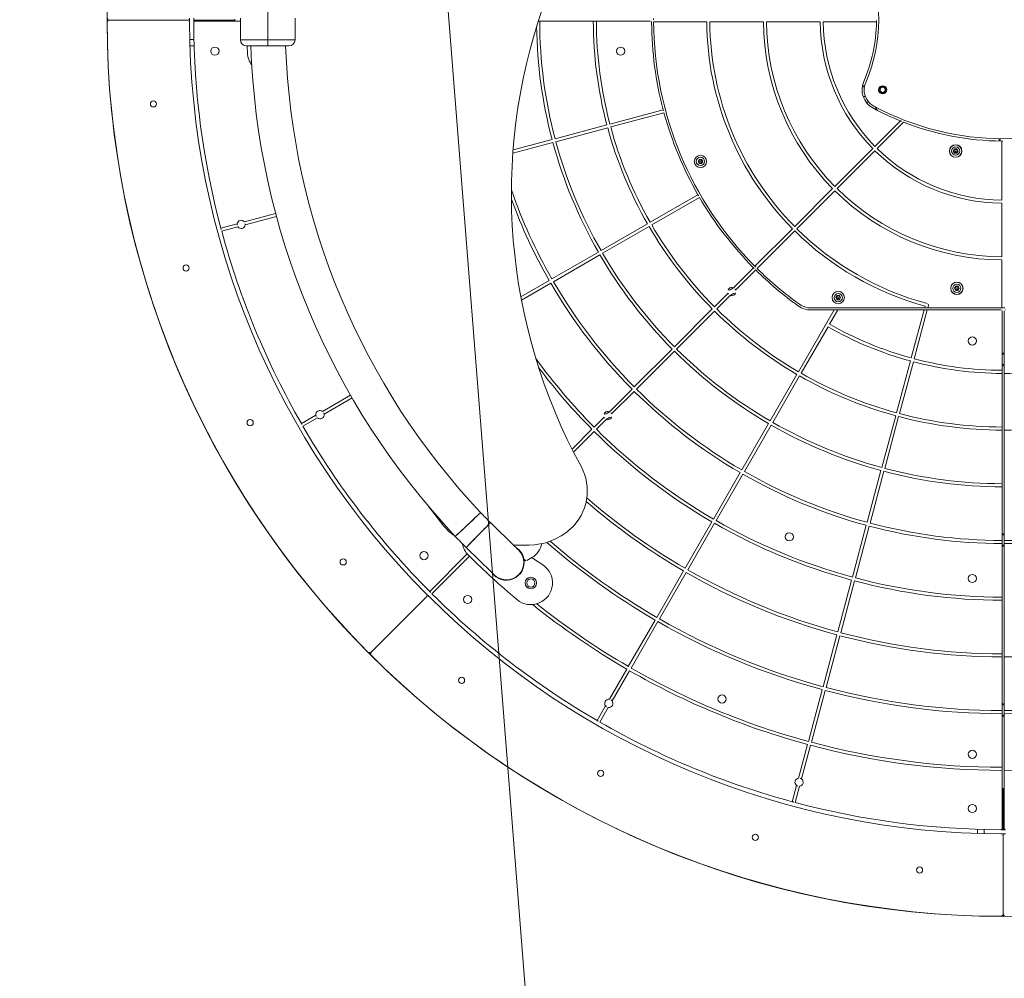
# Model space of a CAD drawing. Extents: x 5459245 to 5462690, y 5971016 to 5972523.
# Tile 25 of 198: x 5462446.367 to 5462447.322, y 5972203.634 to 5972204.564. Entities that reach past the tile are written whole.
import ezdxf

# ---------------------------------------------------------------- set-up
doc = ezdxf.new("R2010")
doc.units = 0
doc.linetypes.add('8', pattern=[0.5, 0.25, -0.25])
doc.layers.add('A_MAŁA ARCHITEKTURA', color=195, linetype='CONTINUOUS', lineweight=9)
doc.layers.add('ADT CCTV', color=102, linetype='CONTINUOUS')

# ---------------------------------------------------------------- blocks, each defined once
blk = doc.blocks.new('A770198')
at = {"layer": 'ADT CCTV', "color": 140, "lineweight": 9}
blk.add_line((0.16406, 15.90894), (26.16758, 15.89408), dxfattribs=at)
blk = doc.blocks.new('G$CFAE608CC')
at = {"layer": 'ADT CCTV', "rotation": 90}
blk.add_blockref('A770198', (38.08383, 0), dxfattribs=at)

msp = doc.modelspace()

# ---------------------------------------------------------------- linework, layer by layer
at = {"layer": 'A_MAŁA ARCHITEKTURA'}
for p, q in [((5462446.60759, 5972204.58217), (5462446.60759, 5972204.54416)), ((5462446.52971, 5972204.56317), (5462446.45369, 5972204.56317)), ((5462446.53172, 5972204.56516), (5462446.53172, 5972204.56117)), ((5462446.53572, 5972204.56517), (5462446.53571, 5972204.56317)), ((5462446.53571, 5972204.56317), (5462446.53572, 5972204.56116)), ((5462446.57573, 5972204.56317), (5462446.53571, 5972204.56317)), ((5462446.58114, 5972204.56217), (5462446.53672, 5972204.56217)), ((5462446.57573, 5972204.56317), (5462446.57573, 5972204.56417)), ((5462446.57573, 5972204.56217), (5462446.57573, 5972204.56317)), ((5462446.58108, 5972204.56117), (5462446.58108, 5972204.54416)), ((5462446.6341, 5972204.54416), (5462446.6341, 5972204.56119)), ((5462446.86997, 5972204.56217), (5462446.87133, 5972204.56217)), ((5462446.92335, 5972204.56217), (5462446.87133, 5972204.56217)), ((5462446.92335, 5972204.56217), (5462446.92635, 5972204.56217)), ((5462446.97887, 5972204.56217), (5462446.92635, 5972204.56217)), ((5462447.03339, 5972204.56167), (5462446.98187, 5972204.56167)), ((5462447.08841, 5972204.56167), (5462447.03639, 5972204.56167)), ((5462447.14343, 5972204.56167), (5462447.09141, 5972204.56167)), ((5462447.198, 5972204.56167), (5462447.14643, 5972204.56167)), ((5462446.53193, 5972204.54456), (5462446.53593, 5972204.54456)), ((5462446.60759, 5972204.54416), (5462446.58108, 5972204.54416)), ((5462446.60759, 5972204.54416), (5462446.60759, 5972204.53816)), ((5462446.6341, 5972204.54416), (5462446.60759, 5972204.54416)), ((5462446.53211, 5972204.53816), (5462446.53611, 5972204.53816)), ((5462446.58765, 5972204.53816), (5462446.58792, 5972204.53128)), ((5462447.18611, 5972204.49741), (5462447.18463, 5972204.50053)), ((5462447.1854, 5972204.48835), (5462447.18716, 5972204.48937)), ((5462447.1884, 5972204.48315), (5462447.19016, 5972204.48417)), ((5462446.99111, 5972204.47633), (5462446.93941, 5972204.46248)), ((5462446.99188, 5972204.47343), (5462446.94019, 5972204.45958)), ((5462447.22115, 5972204.46545), (5462447.1965, 5972204.4408)), ((5462446.93651, 5972204.4617), (5462446.88627, 5972204.44824)), ((5462446.93729, 5972204.4588), (5462446.88704, 5972204.44534)), ((5462447.22418, 5972204.46424), (5462447.19862, 5972204.43868)), ((5462446.88337, 5972204.44746), (5462446.84553, 5972204.43732)), ((5462447.31699, 5972204.44824), (5462447.31699, 5972204.44596)), ((5462447.31799, 5972204.44822), (5462447.31799, 5972204.44595)), ((5462447.31949, 5972204.44594), (5462447.31949, 5972204.38861)), ((5462446.88415, 5972204.44456), (5462446.84529, 5972204.43415)), ((5462447.19438, 5972204.43868), (5462447.15759, 5972204.40189)), ((5462447.1965, 5972204.43656), (5462447.15971, 5972204.39977)), ((5462447.27364, 5972204.43827), (5462447.27249, 5972204.43626)), ((5462447.27249, 5972204.43626), (5462447.27364, 5972204.43426)), ((5462447.27595, 5972204.43827), (5462447.27364, 5972204.43827)), ((5462447.27711, 5972204.43626), (5462447.27595, 5972204.43827)), ((5462447.27595, 5972204.43426), (5462447.27711, 5972204.43626)), ((5462447.02609, 5972204.42819), (5462447.02493, 5972204.42619)), ((5462447.0284, 5972204.42819), (5462447.02609, 5972204.42819)), ((5462447.02955, 5972204.42619), (5462447.0284, 5972204.42819)), ((5462447.27364, 5972204.43426), (5462447.27595, 5972204.43426)), ((5462447.02493, 5972204.42619), (5462447.02609, 5972204.42419)), ((5462447.02609, 5972204.42419), (5462447.0284, 5972204.42419)), ((5462447.0284, 5972204.42419), (5462447.02955, 5972204.42619)), ((5462447.15547, 5972204.39977), (5462447.11869, 5972204.36299)), ((5462447.02482, 5972204.39391), (5462446.97847, 5972204.36715)), ((5462447.02632, 5972204.39131), (5462446.97997, 5972204.36455)), ((5462447.15759, 5972204.39765), (5462447.12081, 5972204.36087)), ((5462447.31949, 5972204.38561), (5462447.31949, 5972204.33359)), ((5462446.61523, 5972204.37561), (5462446.58499, 5972204.36751)), ((5462446.61601, 5972204.37271), (5462446.58577, 5972204.36461)), ((5462446.57783, 5972204.36559), (5462446.56209, 5972204.36137)), ((5462446.5786, 5972204.36269), (5462446.56286, 5972204.35847)), ((5462446.97588, 5972204.36565), (5462446.93083, 5972204.33964)), ((5462446.97738, 5972204.36305), (5462446.93233, 5972204.33704)), ((5462447.11657, 5972204.36087), (5462447.08014, 5972204.32444)), ((5462447.11869, 5972204.35875), (5462447.08226, 5972204.32232)), ((5462446.92823, 5972204.33814), (5462446.88318, 5972204.31213)), ((5462446.92973, 5972204.33554), (5462446.88468, 5972204.30953)), ((5462447.07872, 5972204.32302), (5462447.05927, 5972204.30357)), ((5462447.31949, 5972204.33059), (5462447.31949, 5972204.28407)), ((5462447.08084, 5972204.3209), (5462447.06139, 5972204.30145)), ((5462446.88058, 5972204.31063), (5462446.85304, 5972204.29473)), ((5462446.88208, 5972204.30803), (5462446.85363, 5972204.29161)), ((5462447.27482, 5972204.30508), (5462447.27366, 5972204.30308)), ((5462447.27366, 5972204.30308), (5462447.27482, 5972204.30108)), ((5462447.27713, 5972204.30508), (5462447.27482, 5972204.30508)), ((5462447.27828, 5972204.30308), (5462447.27713, 5972204.30508)), ((5462447.27713, 5972204.30108), (5462447.27828, 5972204.30308)), ((5462447.05402, 5972204.29832), (5462447.04088, 5972204.28518)), ((5462447.05615, 5972204.2962), (5462447.043, 5972204.28306)), ((5462447.15978, 5972204.29607), (5462447.15862, 5972204.29407)), ((5462447.15862, 5972204.29407), (5462447.15978, 5972204.29207)), ((5462447.16209, 5972204.29607), (5462447.15978, 5972204.29607)), ((5462447.16324, 5972204.29407), (5462447.16209, 5972204.29607)), ((5462447.16209, 5972204.29207), (5462447.16324, 5972204.29407)), ((5462447.27482, 5972204.30108), (5462447.27713, 5972204.30108)), ((5462447.24465, 5972204.28407), (5462447.13438, 5972204.28407)), ((5462447.15978, 5972204.29207), (5462447.16209, 5972204.29207)), ((5462447.2451, 5972204.28576), (5462447.24465, 5972204.28407)), ((5462447.24465, 5972204.28407), (5462447.24776, 5972204.28407)), ((5462447.24836, 5972204.28633), (5462447.24776, 5972204.28407)), ((5462447.31949, 5972204.28407), (5462447.24776, 5972204.28407)), ((5462447.31949, 5972204.28407), (5462447.32249, 5972204.28407)), ((5462447.03876, 5972204.28306), (5462447.00197, 5972204.24627)), ((5462447.04088, 5972204.28094), (5462447.0041, 5972204.24415)), ((5462447.15696, 5972204.28207), (5462447.12237, 5972204.22215)), ((5462447.13438, 5972204.28207), (5462447.15696, 5972204.28207)), ((5462447.16043, 5972204.28207), (5462447.15248, 5972204.2683)), ((5462447.15696, 5972204.28207), (5462447.16043, 5972204.28207)), ((5462447.16043, 5972204.28207), (5462447.24411, 5972204.28207)), ((5462447.24411, 5972204.28207), (5462447.23164, 5972204.23551)), ((5462447.24722, 5972204.28207), (5462447.23454, 5972204.23474)), ((5462447.24411, 5972204.28207), (5462447.24722, 5972204.28207)), ((5462447.24722, 5972204.28207), (5462447.31899, 5972204.28207)), ((5462447.31999, 5972204.22355), (5462447.31999, 5972204.28107)), ((5462447.32199, 5972204.28107), (5462447.32199, 5972204.22355)), ((5462447.15098, 5972204.2657), (5462447.12497, 5972204.22065)), ((5462446.99985, 5972204.24415), (5462446.96307, 5972204.20737)), ((5462447.00197, 5972204.24203), (5462446.96519, 5972204.20525)), ((5462447.32199, 5972204.24005), (5462447.31999, 5972204.24005)), ((5462447.31999, 5972204.23905), (5462447.32199, 5972204.23905)), ((5462447.23086, 5972204.23261), (5462447.2174, 5972204.18237)), ((5462447.23376, 5972204.23184), (5462447.2203, 5972204.18159)), ((5462447.31999, 5972204.22905), (5462447.32199, 5972204.22905)), ((5462447.31999, 5972204.22805), (5462447.32199, 5972204.22805)), ((5462447.12087, 5972204.21955), (5462447.09486, 5972204.17451)), ((5462447.12347, 5972204.21805), (5462447.09746, 5972204.17301)), ((5462447.31999, 5972204.22355), (5462447.31999, 5972204.22055)), ((5462447.31999, 5972204.16853), (5462447.31999, 5972204.22055)), ((5462447.32199, 5972204.22355), (5462447.32199, 5972204.22055)), ((5462447.32199, 5972204.22055), (5462447.32199, 5972204.16853)), ((5462446.68782, 5972204.19934), (5462446.66071, 5972204.18369)), ((5462446.96095, 5972204.20525), (5462446.93899, 5972204.18329)), ((5462446.96307, 5972204.20313), (5462446.94111, 5972204.18117)), ((5462446.68932, 5972204.19674), (5462446.66221, 5972204.18109)), ((5462446.65428, 5972204.17998), (5462446.64017, 5972204.17183)), ((5462447.21662, 5972204.17947), (5462447.20316, 5972204.12922)), ((5462447.21952, 5972204.17869), (5462447.20606, 5972204.12845)), ((5462446.65579, 5972204.17738), (5462446.64167, 5972204.16923)), ((5462446.93374, 5972204.17805), (5462446.92416, 5972204.16847)), ((5462446.93587, 5972204.17592), (5462446.92629, 5972204.16634)), ((5462447.09336, 5972204.17191), (5462447.06735, 5972204.12686)), ((5462447.09596, 5972204.17041), (5462447.06995, 5972204.12536)), ((5462446.92204, 5972204.16634), (5462446.90277, 5972204.14707)), ((5462446.92416, 5972204.16422), (5462446.9042, 5972204.14426)), ((5462447.31999, 5972204.16853), (5462447.31999, 5972204.16553)), ((5462447.31999, 5972204.11351), (5462447.31999, 5972204.16553)), ((5462447.32199, 5972204.16853), (5462447.32199, 5972204.16553)), ((5462447.32199, 5972204.16553), (5462447.32199, 5972204.11351)), ((5462447.06585, 5972204.12426), (5462447.03984, 5972204.07921)), ((5462447.06845, 5972204.12276), (5462447.04244, 5972204.07771)), ((5462447.20238, 5972204.12632), (5462447.18892, 5972204.07608)), ((5462447.20528, 5972204.12555), (5462447.19182, 5972204.0753)), ((5462447.31999, 5972204.11351), (5462447.31999, 5972204.11051)), ((5462447.32199, 5972204.11351), (5462447.32199, 5972204.11051)), ((5462447.31999, 5972204.05849), (5462447.31999, 5972204.11051)), ((5462447.32199, 5972204.11051), (5462447.32199, 5972204.05849)), ((5462447.03834, 5972204.07661), (5462447.01233, 5972204.03156)), ((5462447.04094, 5972204.07511), (5462447.01493, 5972204.03006)), ((5462447.18814, 5972204.07318), (5462447.17468, 5972204.02293)), ((5462447.19104, 5972204.0724), (5462447.17758, 5972204.02216)), ((5462447.32199, 5972204.06499), (5462447.31999, 5972204.06499)), ((5462447.31999, 5972204.06399), (5462447.32199, 5972204.06399)), ((5462446.86083, 5972204.05405), (5462446.84588, 5972204.05405)), ((5462447.31999, 5972204.05849), (5462447.31999, 5972204.05549)), ((5462447.31999, 5972204.00347), (5462447.31999, 5972204.05549)), ((5462447.31999, 5972204.05399), (5462447.32199, 5972204.05399)), ((5462447.32199, 5972204.05849), (5462447.32199, 5972204.05549)), ((5462447.32199, 5972204.05549), (5462447.32199, 5972204.00347)), ((5462446.80112, 5972204.04542), (5462446.76466, 5972204.00896)), ((5462447.31999, 5972204.05299), (5462447.32199, 5972204.05299)), ((5462446.8032, 5972204.04326), (5462446.76678, 5972204.00684)), ((5462446.85895, 5972204.03907), (5462446.86377, 5972204.04189)), ((5462447.01083, 5972204.02896), (5462446.98482, 5972203.98391)), ((5462447.01343, 5972204.02746), (5462446.98742, 5972203.98241)), ((5462446.83594, 5972204.02062), (5462446.8365, 5972204.02012)), ((5462446.84068, 5972204.02042), (5462446.84109, 5972204.02006)), ((5462447.1739, 5972204.02003), (5462447.16044, 5972203.96979)), ((5462447.1768, 5972204.01926), (5462447.16334, 5972203.96901)), ((5462446.76148, 5972204.00648), (5462446.7643, 5972204.00366)), ((5462446.76147, 5972204.00365), (5462446.70771, 5972203.94989)), ((5462447.31999, 5972204.00347), (5462447.31999, 5972204.00047)), ((5462447.31999, 5972203.94845), (5462447.31999, 5972204.00047)), ((5462447.32199, 5972204.00347), (5462447.32199, 5972204.00047)), ((5462447.32199, 5972204.00047), (5462447.32199, 5972203.94845)), ((5462446.98332, 5972203.98131), (5462446.95731, 5972203.93626)), ((5462446.98592, 5972203.97981), (5462446.95991, 5972203.93476)), ((5462447.15966, 5972203.96689), (5462447.1462, 5972203.91664)), ((5462447.16256, 5972203.96611), (5462447.1491, 5972203.91587)), ((5462447.31999, 5972203.94845), (5462447.31999, 5972203.94545)), ((5462447.31999, 5972203.89343), (5462447.31999, 5972203.94545)), ((5462447.32199, 5972203.94845), (5462447.32199, 5972203.94545)), ((5462447.32199, 5972203.94545), (5462447.32199, 5972203.89343)), ((5462446.95581, 5972203.93367), (5462446.93891, 5972203.90439)), ((5462446.95841, 5972203.93217), (5462446.94151, 5972203.90289)), ((5462447.14542, 5972203.91375), (5462447.13196, 5972203.8635)), ((5462447.14832, 5972203.91297), (5462447.13486, 5972203.86272)), ((5462446.9352, 5972203.89796), (5462446.92705, 5972203.88385)), ((5462446.9378, 5972203.89646), (5462446.92965, 5972203.88235)), ((5462447.32199, 5972203.89994), (5462447.31999, 5972203.89994)), ((5462447.31999, 5972203.89894), (5462447.32199, 5972203.89894)), ((5462447.31999, 5972203.89343), (5462447.31999, 5972203.89043)), ((5462447.32199, 5972203.89343), (5462447.32199, 5972203.89043)), ((5462447.31999, 5972203.83842), (5462447.31999, 5972203.89043)), ((5462447.31999, 5972203.88893), (5462447.32199, 5972203.88893)), ((5462447.31999, 5972203.88793), (5462447.32199, 5972203.88793)), ((5462447.32199, 5972203.89043), (5462447.32199, 5972203.83842)), ((5462447.13118, 5972203.8606), (5462447.12243, 5972203.82795)), ((5462447.13408, 5972203.85982), (5462447.12533, 5972203.82717)), ((5462447.31999, 5972203.83842), (5462447.31999, 5972203.83541)), ((5462447.31999, 5972203.7789), (5462447.31999, 5972203.83541)), ((5462447.32199, 5972203.83842), (5462447.32199, 5972203.83541)), ((5462447.32199, 5972203.83541), (5462447.32199, 5972203.7789)), ((5462447.12051, 5972203.82078), (5462447.1163, 5972203.80504)), ((5462447.12341, 5972203.82001), (5462447.11919, 5972203.80426)), ((5462447.32099, 5972203.81791), (5462447.31999, 5972203.81791)), ((5462447.32099, 5972203.81791), (5462447.32099, 5972203.77789)), ((5462447.32199, 5972203.81791), (5462447.32099, 5972203.81791)), ((5462447.29598, 5972203.77829), (5462447.29598, 5972203.77429)), ((5462447.30238, 5972203.77811), (5462447.30238, 5972203.77411)), ((5462447.31898, 5972203.7779), (5462447.32099, 5972203.77789)), ((5462447.32099, 5972203.77789), (5462447.32299, 5972203.7779)), ((5462447.31899, 5972203.77389), (5462447.32298, 5972203.77389)), ((5462447.32099, 5972203.77189), (5462447.32099, 5972203.69587))]:
    msp.add_line(p, q, dxfattribs=at)
at = {"layer": 'A_MAŁA ARCHITEKTURA', "flags": 128}
for points in [[(5462446.57573, 5972204.56417), (5462446.57573, 5972204.56317), (5462446.57573, 5972204.56217)], [(5462447.19914, 5972204.47559), (5462447.19778, 5972204.47752), (5462447.19664, 5972204.47918)], [(5462446.77846, 5972204.07242), (5462446.76852, 5972204.08488), (5462446.76282, 5972204.0923)], [(5462446.78949, 5972204.06239), (5462446.78962, 5972204.06251), (5462446.79001, 5972204.06288), (5462446.79065, 5972204.06348), (5462446.79152, 5972204.06431), (5462446.79262, 5972204.06534), (5462446.79391, 5972204.06655), (5462446.79537, 5972204.06793), (5462446.79696, 5972204.06943), (5462446.79865, 5972204.07102), (5462446.80041, 5972204.07268), (5462446.8022, 5972204.07437), (5462446.80398, 5972204.07605), (5462446.80572, 5972204.07768), (5462446.80737, 5972204.07923), (5462446.80889, 5972204.08067), (5462446.81027, 5972204.08197), (5462446.81147, 5972204.0831), (5462446.81245, 5972204.08403), (5462446.81321, 5972204.08474), (5462446.81373, 5972204.08523), (5462446.81399, 5972204.08548), (5462446.81402, 5972204.08551)], [(5462446.81402, 5972204.08551), (5462446.81389, 5972204.08538), (5462446.8135, 5972204.08502), (5462446.81286, 5972204.08441), (5462446.81199, 5972204.08359), (5462446.81089, 5972204.08256), (5462446.8096, 5972204.08134), (5462446.80815, 5972204.07997), (5462446.80655, 5972204.07847), (5462446.80486, 5972204.07687), (5462446.8031, 5972204.07521), (5462446.80131, 5972204.07353), (5462446.79953, 5972204.07185), (5462446.79779, 5972204.07022), (5462446.79615, 5972204.06866), (5462446.79462, 5972204.06722), (5462446.79324, 5972204.06593), (5462446.79205, 5972204.0648), (5462446.79106, 5972204.06387), (5462446.7903, 5972204.06315), (5462446.78978, 5972204.06267), (5462446.78952, 5972204.06242), (5462446.78949, 5972204.06239)], [(5462446.80004, 5972204.05166), (5462446.80016, 5972204.05179), (5462446.80054, 5972204.05217), (5462446.80115, 5972204.0528), (5462446.80199, 5972204.05366), (5462446.80304, 5972204.05474), (5462446.80428, 5972204.05601), (5462446.80567, 5972204.05744), (5462446.8072, 5972204.05901), (5462446.80883, 5972204.06068), (5462446.81052, 5972204.06241), (5462446.81223, 5972204.06417), (5462446.81394, 5972204.06592), (5462446.8156, 5972204.06763), (5462446.81718, 5972204.06925), (5462446.81865, 5972204.07075), (5462446.81997, 5972204.07211), (5462446.82112, 5972204.07328), (5462446.82206, 5972204.07425), (5462446.82279, 5972204.075), (5462446.82329, 5972204.07551), (5462446.82354, 5972204.07577), (5462446.82357, 5972204.0758)], [(5462446.82357, 5972204.0758), (5462446.82344, 5972204.07567), (5462446.82307, 5972204.07529), (5462446.82246, 5972204.07466), (5462446.82162, 5972204.0738), (5462446.82057, 5972204.07272), (5462446.81933, 5972204.07145), (5462446.81793, 5972204.07002), (5462446.8164, 5972204.06845), (5462446.81478, 5972204.06678), (5462446.81309, 5972204.06505), (5462446.81137, 5972204.06329), (5462446.80967, 5972204.06154), (5462446.808, 5972204.05983), (5462446.80642, 5972204.05821), (5462446.80496, 5972204.05671), (5462446.80364, 5972204.05535), (5462446.80249, 5972204.05418), (5462446.80154, 5972204.0532), (5462446.80081, 5972204.05246), (5462446.80032, 5972204.05195), (5462446.80007, 5972204.05169), (5462446.80004, 5972204.05166)], [(5462446.85079, 5972204.04926), (5462446.85066, 5972204.04939), (5462446.85027, 5972204.04977), (5462446.84962, 5972204.05041), (5462446.84872, 5972204.05128), (5462446.84757, 5972204.0524), (5462446.8462, 5972204.05374), (5462446.84461, 5972204.05529), (5462446.84282, 5972204.05704), (5462446.84084, 5972204.05897), (5462446.83869, 5972204.06106), (5462446.8364, 5972204.06329), (5462446.83399, 5972204.06564), (5462446.83147, 5972204.0681), (5462446.82888, 5972204.07062), (5462446.82624, 5972204.0732), (5462446.82357, 5972204.0758)], [(5462446.80004, 5972204.05166), (5462446.8027, 5972204.04906), (5462446.80535, 5972204.04648), (5462446.80794, 5972204.04396), (5462446.81045, 5972204.0415), (5462446.81287, 5972204.03915), (5462446.81516, 5972204.03692), (5462446.81731, 5972204.03483), (5462446.81928, 5972204.0329), (5462446.82108, 5972204.03115), (5462446.82267, 5972204.0296), (5462446.82404, 5972204.02826), (5462446.82519, 5972204.02714), (5462446.82609, 5972204.02627), (5462446.82673, 5972204.02563), (5462446.82713, 5972204.02525), (5462446.82726, 5972204.02512)], [(5462446.86383, 5972204.04193), (5462446.8682, 5972204.03879), (5462446.87391, 5972204.03503)]]:
    msp.add_lwpolyline(points, dxfattribs=at)
at = {"layer": 'A_MAŁA ARCHITEKTURA', "linetype": '8', "lineweight": 25, "ltscale": 5}
msp.add_circle((5462447.32099, 5972204.56317), 2.87, dxfattribs=at)
at = {"layer": 'A_MAŁA ARCHITEKTURA'}
for centre, radius in [((5462447.32099, 5972204.56317), 0.8693), ((5462446.55631, 5972204.53316), 0.004), ((5462446.94986, 5972204.53316), 0.004), ((5462447.20403, 5972204.49564), 0.004), ((5462447.20403, 5972204.49564), 0.003), ((5462447.20403, 5972204.49564), 0.0025), ((5462446.49669, 5972204.48198), 0.003), ((5462447.2748, 5972204.43626), 0.006), ((5462447.2748, 5972204.43626), 0.00595), ((5462447.2748, 5972204.43626), 0.004), ((5462447.02724, 5972204.42619), 0.006), ((5462447.02724, 5972204.42619), 0.00595), ((5462447.02724, 5972204.42619), 0.004), ((5462446.52837, 5972204.32273), 0.003), ((5462447.27597, 5972204.30308), 0.006), ((5462447.27597, 5972204.30308), 0.00595), ((5462447.27597, 5972204.30308), 0.004), ((5462447.16093, 5972204.29407), 0.006), ((5462447.16093, 5972204.29407), 0.00595), ((5462447.16093, 5972204.29407), 0.004), ((5462447.29098, 5972204.25206), 0.004), ((5462446.5905, 5972204.17271), 0.003), ((5462447.11341, 5972204.06202), 0.004), ((5462446.75906, 5972204.04368), 0.004), ((5462446.68071, 5972204.03771), 0.003), ((5462447.29098, 5972204.02156), 0.004), ((5462446.86275, 5972204.01723), 0.0055), ((5462446.86275, 5972204.01723), 0.004), ((5462446.8015, 5972204.00124), 0.004), ((5462446.79553, 5972203.92289), 0.003), ((5462447.04823, 5972203.90467), 0.004), ((5462447.29098, 5972203.85104), 0.004), ((5462446.93054, 5972203.83268), 0.003), ((5462447.29098, 5972203.79849), 0.004), ((5462447.08055, 5972203.77054), 0.003), ((5462447.2398, 5972203.73887), 0.003)]:
    msp.add_circle(centre, radius, dxfattribs=at)
for centre, radius, start, end in [((5462447.05014, 5972204.56317), 0.15005, 336.31016, 23.68984), ((5462447.39407, 5972204.39474), 0.55019, 160.69122, 208.68506), ((5462446.45369, 5972204.56517), 0.002, 179.86782, 270), ((5462446.45369, 5972204.56117), 0.002, 90, 180.13218), ((5462447.32099, 5972204.56317), 0.8693, 180.13218, 224.86783), ((5462446.52971, 5972204.56517), 0.002, 270, 359.85512), ((5462446.52971, 5972204.56117), 0.002, 0.14488, 90), ((5462447.32099, 5972204.56317), 0.78928, 180.14488, 224.85512), ((5462446.53672, 5972204.56117), 0.001, 90, 180.14616), ((5462447.32099, 5972204.56317), 0.78527, 180.14616, 194.89053), ((5462447.32099, 5972204.56317), 0.44966, 180.12749, 194.80881), ((5462447.32099, 5972204.56317), 0.39764, 180.14413, 194.78381), ((5462447.32099, 5972204.56317), 0.39464, 180.14525, 194.78216), ((5462446.97887, 5972204.56117), 0.001, 0.33504, 90), ((5462447.32099, 5972204.56317), 0.34112, 180.33504, 194.74796), ((5462447.32099, 5972204.56317), 0.33912, 179.74646, 180.25354), ((5462447.32099, 5972204.56317), 0.33912, 180.25354, 224.74649), ((5462447.32099, 5972204.56317), 0.2876, 180.29893, 224.70108), ((5462447.32099, 5972204.56317), 0.2846, 180.30208, 224.69791), ((5462447.32099, 5972204.56317), 0.23258, 180.36966, 224.63035), ((5462447.32099, 5972204.56317), 0.22958, 180.37447, 224.62549), ((5462447.32099, 5972204.56317), 0.17756, 180.48419, 224.5158), ((5462447.32099, 5972204.56317), 0.17456, 180.49252, 224.5075), ((5462447.04795, 5972204.56317), 0.15005, 336.60557, 359.42704), ((5462447.04795, 5972204.56317), 0.15005, 359.42704, 0.57296), ((5462447.32099, 5972204.56317), 0.45266, 180.77183, 194.81008), ((5462446.58708, 5972204.54416), 0.006, 180, 270), ((5462446.6281, 5972204.54416), 0.006, 270, 0), ((5462447.32099, 5972204.56317), 0.73025, 181.9629, 223.29532), ((5462447.32099, 5972204.56317), 0.69654, 182.05759, 223.29532), ((5462446.6089, 5972204.53218), 0.02101, 182.4569, 216.55915), ((5462447.20403, 5972204.49564), 0.02001, 156.60556, 241.49745), ((5462447.20403, 5972204.49564), 0.01801, 156.31016, 241.74911), ((5462447.32099, 5972204.56317), 0.34112, 194.74796, 195.25204), ((5462447.32099, 5972204.71102), 0.26509, 241.49745, 247.87561), ((5462447.32099, 5972204.7133), 0.26509, 241.74911, 298.25089), ((5462447.32099, 5972204.56317), 0.34112, 195.25204, 209.74797), ((5462447.32099, 5972204.71102), 0.26509, 247.87561, 248.58144), ((5462447.32099, 5972204.56317), 0.39764, 195.21622, 209.78379), ((5462447.32099, 5972204.56317), 0.39464, 195.21787, 209.78214), ((5462447.32099, 5972204.71102), 0.26509, 248.58144, 269.67568), ((5462447.32099, 5972204.71102), 0.26509, 269.67568, 270.32432), ((5462447.32099, 5972204.56317), 0.45266, 195.18991, 209.81009), ((5462447.32099, 5972204.56317), 0.44966, 195.19118, 209.8088), ((5462447.32099, 5972204.56317), 0.17756, 225.4842, 269.51581), ((5462447.32099, 5972204.56317), 0.17456, 225.4925, 269.50748), ((5462447.32099, 5972204.56317), 0.50468, 199.02928, 209.82964), ((5462447.32099, 5972204.56317), 0.22958, 225.37451, 269.62553), ((5462447.32099, 5972204.56317), 0.50768, 199.99146, 209.83064), ((5462447.32099, 5972204.56317), 0.34112, 209.74797, 210.25206), ((5462447.32099, 5972204.56317), 0.34112, 210.25206, 224.74796), ((5462447.32099, 5972204.56317), 0.23258, 225.36965, 269.63034), ((5462447.32099, 5972204.56317), 0.78527, 194.89053, 195.1095), ((5462446.5818, 5972204.3651), 0.004, 172.9757, 217.0243), ((5462446.5818, 5972204.3651), 0.004, 37.0243, 172.9757), ((5462446.5818, 5972204.3651), 0.004, 217.0243, 352.9757), ((5462446.5818, 5972204.3651), 0.004, 352.9757, 37.0243), ((5462447.32099, 5972204.56317), 0.39764, 210.21618, 224.7838), ((5462447.32099, 5972204.56317), 0.39464, 210.21785, 224.78214), ((5462447.32099, 5972204.56317), 0.2846, 225.30209, 254.97999), ((5462447.32099, 5972204.56317), 0.78527, 195.1095, 209.89055), ((5462447.32099, 5972204.56317), 0.2876, 225.29892, 254.70107), ((5462447.32099, 5972204.56317), 0.45266, 210.18996, 224.81009), ((5462447.32099, 5972204.56317), 0.44966, 210.1912, 224.8088), ((5462447.32099, 5972204.56317), 0.34112, 224.74796, 225.25204), ((5462447.32099, 5972204.56317), 0.33912, 224.74649, 225.25351), ((5462447.32099, 5972204.56317), 0.33912, 225.25351, 234.3409), ((5462447.32099, 5972204.56317), 0.34112, 225.25204, 234.3409), ((5462447.32099, 5972204.56317), 0.50768, 210.16935, 224.83068), ((5462447.32099, 5972204.56317), 0.50468, 210.17033, 224.82962), ((5462447.05771, 5972204.29989), 0.004, 67.02431, 202.97569), ((5462447.05771, 5972204.29989), 0.004, 22.97569, 67.02431), ((5462447.05771, 5972204.29989), 0.004, 202.97569, 247.02431), ((5462447.05771, 5972204.29989), 0.004, 247.02431, 22.97569), ((5462447.13438, 5972204.30308), 0.02101, 234.3409, 270), ((5462447.13438, 5972204.30308), 0.01901, 234.3409, 270), ((5462447.24682, 5972204.28675), 0.0016, 344.99999, 74.97997), ((5462447.32099, 5972204.56317), 0.39764, 225.2162, 239.78382), ((5462447.32099, 5972204.56317), 0.39464, 225.21786, 239.78215), ((5462447.31899, 5972204.28107), 0.001, 0, 90), ((5462447.32299, 5972204.28107), 0.001, 90, 180), ((5462447.32099, 5972204.56317), 0.34262, 240.25093, 254.74906), ((5462447.32099, 5972204.56317), 0.33962, 240.25315, 254.74685), ((5462447.32099, 5972204.56317), 0.45266, 225.18991, 239.81004), ((5462447.32099, 5972204.56317), 0.44966, 225.1912, 239.8088), ((5462447.32099, 5972204.56317), 0.5597, 215.89139, 224.84641), ((5462447.32099, 5972204.56317), 0.5627, 216.78203, 224.84724), ((5462447.32099, 5972204.56317), 0.34262, 255.25094, 269.83272), ((5462447.32099, 5972204.56317), 0.33962, 255.25315, 269.83122), ((5462447.32099, 5972204.56317), 0.34262, 270.16728, 284.74906), ((5462447.32099, 5972204.56317), 0.39764, 240.21621, 254.78378), ((5462447.32099, 5972204.56317), 0.39464, 240.21786, 254.78213), ((5462447.32099, 5972204.56317), 0.50768, 225.16932, 239.83065), ((5462447.32099, 5972204.56317), 0.50468, 225.17038, 239.82967), ((5462446.65825, 5972204.18053), 0.004, 52.02431, 187.9757), ((5462446.65825, 5972204.18053), 0.004, 187.9757, 232.02431), ((5462446.65825, 5972204.18053), 0.004, 232.02431, 7.9757), ((5462446.65825, 5972204.18053), 0.004, 7.9757, 52.02431), ((5462446.93743, 5972204.17961), 0.004, 67.02431, 202.97569), ((5462446.93743, 5972204.17961), 0.004, 247.02431, 22.97569), ((5462446.93743, 5972204.17961), 0.004, 22.97569, 67.02431), ((5462447.32099, 5972204.56317), 0.39764, 255.21619, 269.85587), ((5462447.32099, 5972204.56317), 0.39464, 255.21784, 269.85475), ((5462447.32099, 5972204.56317), 0.39764, 270.14413, 284.78381), ((5462447.32099, 5972204.56317), 0.78527, 209.89055, 210.1095), ((5462447.32099, 5972204.56317), 0.78527, 210.1095, 224.8905), ((5462446.93743, 5972204.17961), 0.004, 202.97569, 247.02431), ((5462447.32099, 5972204.56317), 0.45266, 240.18991, 254.81009), ((5462447.32099, 5972204.56317), 0.44966, 240.1912, 254.80882), ((5462447.32099, 5972204.56317), 0.5627, 225.15276, 239.84719), ((5462447.32099, 5972204.56317), 0.5597, 225.15359, 239.8464), ((5462446.86752, 5972204.10664), 0.05002, 312.01522, 28.68506), ((5462447.32099, 5972204.56317), 0.50768, 240.16936, 254.83065), ((5462447.32099, 5972204.56317), 0.50468, 240.17036, 254.82965), ((5462447.32099, 5972204.56317), 0.45266, 255.18992, 269.87337), ((5462447.32099, 5972204.56317), 0.44966, 255.19119, 269.87251), ((5462447.32099, 5972204.56317), 0.61772, 229.09052, 239.86081), ((5462447.32099, 5972204.56317), 0.61471, 228.92211, 239.86014), ((5462447.04712, 5972204.30513), 0.32026, 223.29532, 225.73108), ((5462447.32099, 5972204.56317), 0.5627, 240.15278, 254.84723), ((5462447.32099, 5972204.56317), 0.5597, 240.15361, 254.8464), ((5462447.32099, 5972204.56317), 0.50468, 255.17033, 269.88643), ((5462447.32099, 5972204.56317), 0.50468, 270.11357, 284.82967), ((5462446.81719, 5972204.10407), 0.05002, 219.2462, 236.3961), ((5462446.86083, 5972204.11407), 0.06002, 270, 312.01522), ((5462447.32099, 5972204.56317), 0.50768, 255.16935, 269.88713), ((5462447.32099, 5972204.56317), 0.50768, 270.11287, 284.83065), ((5462447.04712, 5972204.30513), 0.35397, 223.29532, 225.73108), ((5462446.81707, 5972204.0591), 0.02101, 190.58247, 225.04311), ((5462446.85365, 5972204.05915), 0.02001, 300.39801, 349.0789), ((5462447.32099, 5972204.56317), 0.67273, 228.84551, 239.87219), ((5462447.32099, 5972204.56317), 0.66973, 228.99565, 239.87162), ((5462446.83902, 5972204.03719), 0.01686, 225.73108, 45.73108), ((5462446.83902, 5972204.03719), 0.01726, 10.76762, 58.09384), ((5462447.32775, 5972204.57054), 0.74376, 225.04311, 229.95691), ((5462446.83902, 5972204.03719), 0.01726, 213.36831, 10.76762), ((5462446.86275, 5972204.01723), 0.02101, 229.95691, 57.93524), ((5462446.85794, 5972204.04079), 0.002, 190.76762, 300.39802), ((5462447.32099, 5972204.56317), 0.61772, 240.13918, 254.86083), ((5462447.32099, 5972204.56317), 0.61471, 240.13985, 254.86017), ((5462447.32099, 5972204.56317), 0.5627, 255.15279, 269.89812), ((5462447.32099, 5972204.56317), 0.5597, 255.15362, 269.89758), ((5462446.76006, 5972204.00507), 0.002, 315, 44.85512), ((5462447.32099, 5972204.56317), 0.78527, 224.8905, 225.1095), ((5462447.32099, 5972204.56317), 0.78527, 225.1095, 239.8905), ((5462446.76289, 5972204.00224), 0.002, 45.14488, 135), ((5462447.32099, 5972204.56317), 0.78928, 225.14488, 269.85512), ((5462447.32099, 5972204.56317), 0.72475, 231.36623, 239.88137), ((5462447.32099, 5972204.56317), 0.72775, 231.16175, 239.88184), ((5462447.32099, 5972204.56317), 0.67273, 240.12778, 254.87221), ((5462447.32099, 5972204.56317), 0.66973, 240.12836, 254.87161), ((5462447.32099, 5972204.56317), 0.61471, 255.13987, 269.90676), ((5462447.32099, 5972204.56317), 0.61772, 255.13916, 269.90724), ((5462447.32099, 5972204.56317), 0.61772, 270.09276, 284.86084), ((5462446.7063, 5972203.95131), 0.002, 224.86783, 315), ((5462446.70913, 5972203.94848), 0.002, 135, 225.13217), ((5462447.32099, 5972204.56317), 0.8693, 225.13217, 269.86782), ((5462447.32099, 5972204.56317), 0.72775, 240.11813, 254.88188), ((5462447.32099, 5972204.56317), 0.72475, 240.11863, 254.88139), ((5462447.32099, 5972204.56317), 0.67273, 255.12779, 269.91481), ((5462447.32099, 5972204.56317), 0.66973, 255.1284, 269.91444), ((5462447.32099, 5972204.56317), 0.66973, 270.08556, 284.8716), ((5462447.32099, 5972204.56317), 0.67273, 270.08519, 284.87221), ((5462446.93835, 5972203.90043), 0.004, 82.0243, 217.97569), ((5462446.93835, 5972203.90043), 0.004, 262.0243, 37.97569), ((5462446.93835, 5972203.90043), 0.004, 37.97569, 82.0243), ((5462446.93835, 5972203.90043), 0.004, 217.97569, 262.0243), ((5462447.32099, 5972204.56317), 0.78527, 239.8905, 240.10945), ((5462447.32099, 5972204.56317), 0.78527, 240.10945, 254.8905), ((5462447.32099, 5972204.56317), 0.72775, 255.11812, 269.92127), ((5462447.32099, 5972204.56317), 0.72475, 255.11863, 269.92089), ((5462447.32099, 5972204.56317), 0.72775, 270.07873, 284.88188), ((5462447.12292, 5972203.82398), 0.004, 97.0243, 232.9757), ((5462447.12292, 5972203.82398), 0.004, 52.9757, 97.0243), ((5462447.12292, 5972203.82398), 0.004, 277.0243, 52.9757), ((5462447.12292, 5972203.82398), 0.004, 232.9757, 277.0243), ((5462447.32099, 5972204.56317), 0.78527, 254.8905, 255.10947), ((5462447.32099, 5972204.56317), 0.78527, 255.10947, 269.85384), ((5462447.31899, 5972203.7789), 0.001, 269.85384, 0), ((5462447.32299, 5972203.7789), 0.001, 180, 270.14616), ((5462447.31899, 5972203.77189), 0.002, 0, 89.85512), ((5462447.32299, 5972203.77189), 0.002, 90.14488, 180), ((5462447.31899, 5972203.69587), 0.002, 269.86782, 0), ((5462447.32299, 5972203.69587), 0.002, 180, 270.13218)]:
    msp.add_arc(centre, radius, start, end, dxfattribs=at)
for points, knots in [([(5462446.58108, 5972204.56117), (5462446.58108, 5972204.56119), (5462446.58109, 5972204.56123), (5462446.58111, 5972204.56158), (5462446.58114, 5972204.56208), (5462446.58115, 5972204.56272), (5462446.58116, 5972204.5634), (5462446.58114, 5972204.56406), (5462446.58112, 5972204.56462), (5462446.58109, 5972204.565), (5462446.58108, 5972204.56518), (5462446.58108, 5972204.56515), (5462446.58108, 5972204.56514)], [0, 0, 0, 0, 0.107156, 0.214317, 0.321665, 0.429137, 0.536402, 0.64345, 0.75061, 0.858032, 0.965469, 1, 1, 1, 1]), ([(5462446.6341, 5972204.56517), (5462446.6341, 5972204.56515), (5462446.63409, 5972204.5651), (5462446.63407, 5972204.56476), (5462446.63404, 5972204.56425), (5462446.63402, 5972204.56362), (5462446.63402, 5972204.56293), (5462446.63404, 5972204.56228), (5462446.63406, 5972204.56172), (5462446.63409, 5972204.56134), (5462446.6341, 5972204.56116), (5462446.6341, 5972204.56118), (5462446.6341, 5972204.56119)], [0, 0, 0, 0, 0.1071556, 0.2143163, 0.3216644, 0.4291367, 0.5364022, 0.6434503, 0.7506103, 0.8580325, 0.9654693, 1, 1, 1, 1]), ([(5462446.60759, 5972204.53816), (5462446.60586, 5972204.53816), (5462446.60245, 5972204.53816), (5462446.59776, 5972204.53816), (5462446.59373, 5972204.53816), (5462446.59042, 5972204.53816), (5462446.58814, 5972204.53816), (5462446.58705, 5972204.53816), (5462446.58719, 5972204.53816), (5462446.58723, 5972204.53816)], [0, 0, 0, 0, 0.16115, 0.31732, 0.465641, 0.619175, 0.779192, 0.940914, 1, 1, 1, 1]), ([(5462446.60759, 5972204.53816), (5462446.60932, 5972204.53816), (5462446.61273, 5972204.53816), (5462446.61741, 5972204.53816), (5462446.62145, 5972204.53816), (5462446.62476, 5972204.53816), (5462446.62703, 5972204.53816), (5462446.62813, 5972204.53816), (5462446.62799, 5972204.53816), (5462446.62795, 5972204.53816)], [0, 0, 0, 0, 0.161151, 0.317321, 0.465641, 0.619176, 0.779193, 0.940914, 1, 1, 1, 1]), ([(5462447.27249, 5972204.43626), (5462447.27249, 5972204.43626), (5462447.27251, 5972204.43626), (5462447.27254, 5972204.43626), (5462447.27263, 5972204.43626), (5462447.27288, 5972204.43626), (5462447.27361, 5972204.43626), (5462447.27429, 5972204.43626), (5462447.2748, 5972204.43626)], [0, 0, 0, 0, 0.009373, 0.022166, 0.050109, 0.125337, 0.342874, 1, 1, 1, 1]), ([(5462447.27364, 5972204.43827), (5462447.27365, 5972204.43826), (5462447.27365, 5972204.43825), (5462447.27367, 5972204.43822), (5462447.27371, 5972204.43814), (5462447.27384, 5972204.43793), (5462447.2742, 5972204.43729), (5462447.27454, 5972204.43671), (5462447.2748, 5972204.43626)], [0, 0, 0, 0, 0.009373, 0.022164, 0.050109, 0.125336, 0.342874, 1, 1, 1, 1]), ([(5462447.2748, 5972204.43626), (5462447.2751, 5972204.43574), (5462447.27547, 5972204.43511), (5462447.27585, 5972204.43445), (5462447.27593, 5972204.43431), (5462447.27595, 5972204.43428), (5462447.27595, 5972204.43427), (5462447.27595, 5972204.43426)], [0, 0, 0, 0, 0.776538, 0.94196, 0.981606, 0.992053, 1, 1, 1, 1]), ([(5462447.27595, 5972204.43827), (5462447.27595, 5972204.43826), (5462447.27595, 5972204.43825), (5462447.27593, 5972204.43822), (5462447.27588, 5972204.43814), (5462447.27576, 5972204.43793), (5462447.27539, 5972204.43729), (5462447.27505, 5972204.43671), (5462447.2748, 5972204.43626)], [0, 0, 0, 0, 0.009373, 0.022164, 0.050109, 0.125336, 0.342874, 1, 1, 1, 1]), ([(5462447.27711, 5972204.43626), (5462447.2771, 5972204.43626), (5462447.27709, 5972204.43626), (5462447.27706, 5972204.43626), (5462447.27697, 5972204.43626), (5462447.27672, 5972204.43626), (5462447.27599, 5972204.43626), (5462447.27531, 5972204.43626), (5462447.2748, 5972204.43626)], [0, 0, 0, 0, 0.009373, 0.022166, 0.050109, 0.125337, 0.342874, 1, 1, 1, 1]), ([(5462447.02609, 5972204.42819), (5462447.02609, 5972204.42819), (5462447.0261, 5972204.42818), (5462447.02611, 5972204.42815), (5462447.02616, 5972204.42807), (5462447.02628, 5972204.42786), (5462447.02665, 5972204.42722), (5462447.02699, 5972204.42663), (5462447.02724, 5972204.42619)], [0, 0, 0, 0, 0.009374, 0.022168, 0.050111, 0.12534, 0.342879, 1, 1, 1, 1]), ([(5462447.0284, 5972204.42819), (5462447.02839, 5972204.42819), (5462447.02839, 5972204.42818), (5462447.02837, 5972204.42815), (5462447.02833, 5972204.42807), (5462447.0282, 5972204.42786), (5462447.02784, 5972204.42722), (5462447.0275, 5972204.42663), (5462447.02724, 5972204.42619)], [0, 0, 0, 0, 0.009374, 0.022162, 0.050112, 0.125335, 0.342875, 1, 1, 1, 1]), ([(5462447.27364, 5972204.43426), (5462447.27365, 5972204.43427), (5462447.27365, 5972204.43428), (5462447.27367, 5972204.43431), (5462447.27371, 5972204.43438), (5462447.27384, 5972204.4346), (5462447.2742, 5972204.43524), (5462447.27454, 5972204.43582), (5462447.2748, 5972204.43626)], [0, 0, 0, 0, 0.009373, 0.022164, 0.050111, 0.125338, 0.342875, 1, 1, 1, 1]), ([(5462447.02493, 5972204.42619), (5462447.02494, 5972204.42619), (5462447.02495, 5972204.42619), (5462447.02499, 5972204.42619), (5462447.02507, 5972204.42619), (5462447.02532, 5972204.42619), (5462447.02605, 5972204.42619), (5462447.02673, 5972204.42619), (5462447.02724, 5972204.42619)], [0, 0, 0, 0, 0.009377, 0.022169, 0.050111, 0.125337, 0.342867, 1, 1, 1, 1]), ([(5462447.02609, 5972204.42419), (5462447.02609, 5972204.4242), (5462447.0261, 5972204.42421), (5462447.02611, 5972204.42424), (5462447.02616, 5972204.42431), (5462447.02628, 5972204.42453), (5462447.02665, 5972204.42516), (5462447.02699, 5972204.42575), (5462447.02724, 5972204.42619)], [0, 0, 0, 0, 0.0093781, 0.022172, 0.0501104, 0.1253393, 0.3428778, 1, 1, 1, 1]), ([(5462447.02724, 5972204.42619), (5462447.02754, 5972204.42567), (5462447.02791, 5972204.42504), (5462447.02829, 5972204.42438), (5462447.02837, 5972204.42424), (5462447.02839, 5972204.4242), (5462447.02839, 5972204.42419), (5462447.0284, 5972204.42419)], [0, 0, 0, 0, 0.776536, 0.94196, 0.981607, 0.992054, 1, 1, 1, 1]), ([(5462447.02955, 5972204.42619), (5462447.02955, 5972204.42619), (5462447.02953, 5972204.42619), (5462447.0295, 5972204.42619), (5462447.02941, 5972204.42619), (5462447.02917, 5972204.42619), (5462447.02843, 5972204.42619), (5462447.02775, 5972204.42619), (5462447.02724, 5972204.42619)], [0, 0, 0, 0, 0.009367, 0.02216, 0.050102, 0.125341, 0.342873, 1, 1, 1, 1]), ([(5462447.27366, 5972204.30308), (5462447.27367, 5972204.30308), (5462447.27368, 5972204.30308), (5462447.27372, 5972204.30308), (5462447.2738, 5972204.30308), (5462447.27405, 5972204.30308), (5462447.27478, 5972204.30308), (5462447.27546, 5972204.30308), (5462447.27597, 5972204.30308)], [0, 0, 0, 0, 0.009374, 0.022165, 0.050109, 0.125337, 0.342876, 1, 1, 1, 1]), ([(5462447.27482, 5972204.30508), (5462447.27482, 5972204.30507), (5462447.27483, 5972204.30506), (5462447.27484, 5972204.30503), (5462447.27489, 5972204.30496), (5462447.27501, 5972204.30474), (5462447.27538, 5972204.30411), (5462447.27572, 5972204.30352), (5462447.27597, 5972204.30308)], [0, 0, 0, 0, 0.0093734, 0.0221736, 0.050116, 0.125342, 0.3428751, 1, 1, 1, 1]), ([(5462447.27482, 5972204.30108), (5462447.27482, 5972204.30108), (5462447.27483, 5972204.30109), (5462447.27484, 5972204.30112), (5462447.27489, 5972204.3012), (5462447.27501, 5972204.30141), (5462447.27538, 5972204.30205), (5462447.27572, 5972204.30264), (5462447.27597, 5972204.30308)], [0, 0, 0, 0, 0.009373, 0.022164, 0.050106, 0.125332, 0.342876, 1, 1, 1, 1]), ([(5462447.27597, 5972204.30308), (5462447.27627, 5972204.30256), (5462447.27664, 5972204.30192), (5462447.27702, 5972204.30126), (5462447.2771, 5972204.30112), (5462447.27712, 5972204.30109), (5462447.27713, 5972204.30108), (5462447.27713, 5972204.30108)], [0, 0, 0, 0, 0.776538, 0.941959, 0.981606, 0.992057, 1, 1, 1, 1]), ([(5462447.27713, 5972204.30508), (5462447.27712, 5972204.30507), (5462447.27712, 5972204.30506), (5462447.2771, 5972204.30503), (5462447.27706, 5972204.30496), (5462447.27693, 5972204.30474), (5462447.27657, 5972204.30411), (5462447.27623, 5972204.30352), (5462447.27597, 5972204.30308)], [0, 0, 0, 0, 0.009373, 0.022174, 0.050116, 0.125342, 0.342875, 1, 1, 1, 1]), ([(5462447.27828, 5972204.30308), (5462447.27828, 5972204.30308), (5462447.27826, 5972204.30308), (5462447.27823, 5972204.30308), (5462447.27814, 5972204.30308), (5462447.2779, 5972204.30308), (5462447.27716, 5972204.30308), (5462447.27648, 5972204.30308), (5462447.27597, 5972204.30308)], [0, 0, 0, 0, 0.009374, 0.022165, 0.050109, 0.125336, 0.342875, 1, 1, 1, 1]), ([(5462447.15862, 5972204.29407), (5462447.15863, 5972204.29407), (5462447.15864, 5972204.29407), (5462447.15868, 5972204.29407), (5462447.15876, 5972204.29407), (5462447.15901, 5972204.29407), (5462447.15974, 5972204.29407), (5462447.16042, 5972204.29407), (5462447.16093, 5972204.29407)], [0, 0, 0, 0, 0.009377, 0.022169, 0.050111, 0.125337, 0.342873, 1, 1, 1, 1]), ([(5462447.15978, 5972204.29607), (5462447.15978, 5972204.29607), (5462447.15979, 5972204.29606), (5462447.1598, 5972204.29603), (5462447.15985, 5972204.29595), (5462447.15997, 5972204.29574), (5462447.16034, 5972204.2951), (5462447.16068, 5972204.29452), (5462447.16093, 5972204.29407)], [0, 0, 0, 0, 0.009374, 0.022165, 0.050117, 0.125343, 0.342876, 1, 1, 1, 1]), ([(5462447.15978, 5972204.29207), (5462447.15978, 5972204.29208), (5462447.15979, 5972204.29209), (5462447.1598, 5972204.29212), (5462447.15985, 5972204.29219), (5462447.15997, 5972204.29241), (5462447.16034, 5972204.29304), (5462447.16068, 5972204.29363), (5462447.16093, 5972204.29407)], [0, 0, 0, 0, 0.009374, 0.022165, 0.050107, 0.125332, 0.342877, 1, 1, 1, 1]), ([(5462447.16093, 5972204.29407), (5462447.16123, 5972204.29355), (5462447.1616, 5972204.29292), (5462447.16198, 5972204.29226), (5462447.16206, 5972204.29212), (5462447.16208, 5972204.29209), (5462447.16209, 5972204.29208), (5462447.16209, 5972204.29207)], [0, 0, 0, 0, 0.7765385, 0.9419592, 0.9816061, 0.9920584, 1, 1, 1, 1]), ([(5462447.16209, 5972204.29607), (5462447.16208, 5972204.29607), (5462447.16208, 5972204.29606), (5462447.16206, 5972204.29603), (5462447.16202, 5972204.29595), (5462447.16189, 5972204.29574), (5462447.16153, 5972204.2951), (5462447.16119, 5972204.29452), (5462447.16093, 5972204.29407)], [0, 0, 0, 0, 0.009372, 0.022163, 0.050115, 0.125341, 0.342875, 1, 1, 1, 1]), ([(5462447.16324, 5972204.29407), (5462447.16324, 5972204.29407), (5462447.16322, 5972204.29407), (5462447.16319, 5972204.29407), (5462447.1631, 5972204.29407), (5462447.16286, 5972204.29407), (5462447.16212, 5972204.29407), (5462447.16144, 5972204.29407), (5462447.16093, 5972204.29407)], [0, 0, 0, 0, 0.009372, 0.022165, 0.050106, 0.125339, 0.342876, 1, 1, 1, 1])]:
    msp.add_open_spline(points, degree=3, knots=knots, dxfattribs=at)

# ---------------------------------------------------------------- block references
at = {"layer": 'ADT CCTV', "rotation": 184.5356804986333}
msp.add_blockref('G$CFAE608CC', (5462467.50941, 5972223.83045), dxfattribs=at)

doc.saveas('drawing.dxf')
